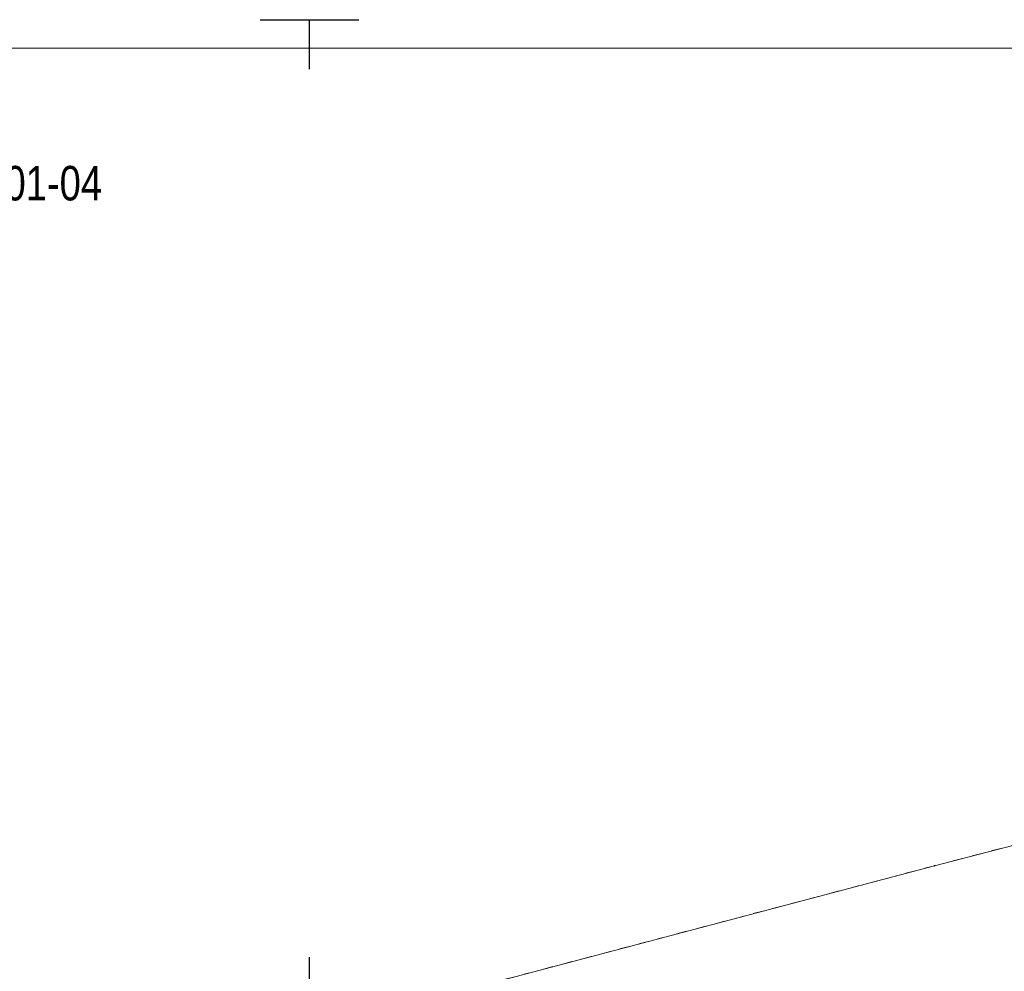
# Model space of a CAD drawing. Header units: metres. Extents: x 0 to 8432273, y 0 to 5705512.
# Tile 28 of 32: x 8403994 to 8404044, y 5705143 to 5705191. Entities that reach past the tile are written whole.
import ezdxf

# ---------------------------------------------------------------- set-up
doc = ezdxf.new("R2010")
doc.units = ezdxf.units.M
doc.header["$MEASUREMENT"] = 0
doc.linetypes.add('219-500', pattern=[0])
doc.linetypes.add('egug-500', pattern=[1, 0.5, -0.5])
doc.layers.get('0').update_dxf_attribs({"color": 250, "linetype": 'CONTINUOUS', "lineweight": 100})
for name, color, linetype in [('203-punkt graniczny', 7, 'CONTINUOUS'), ('208-opis obrębu', 7, 'CONTINUOUS'), ('218-kontur użytku gruntowego', 7, 'CONTINUOUS'), ('219-działka ewidencyjna', 7, 'CONTINUOUS'), ('Wstawianie ramki sekcyjnej z opisem', 7, 'CONTINUOUS')]:
    doc.layers.add(name, color=color, linetype=linetype)
doc.layers.add('PL_AR_01-MAPA', color=7, linetype='CONTINUOUS', lineweight=15)
doc.layers.add('PL_AR_01-MAPA dwg', color=7, linetype='CONTINUOUS', lineweight=15)
doc.styles.get("Standard").update_dxf_attribs({"font": 'arial.ttf', "width": 0.75})
picture_1 = doc.add_image_def('image1.jpg', size_in_pixel=(7008, 9952))

# ---------------------------------------------------------------- blocks, each defined once
blk = doc.blocks.new('203')
at = {"linetype": 'Continuous', "lineweight": 0}
h = blk.add_hatch(color=0, dxfattribs=at)
edge = h.paths.add_edge_path()
edge.add_arc((0, 0), 0.045, 0, 360)
blk = doc.blocks.new('RAMKA500K')
at = {"color": 0}
for p, q in [((247.5, 250), (252.5, 250)), ((250, 247.5), (250, 250)), ((250, 197.5), (250, 202.5))]:
    blk.add_line(p, q, dxfattribs=at)
blk = doc.blocks.new('MDCP')
at = {"layer": '218-kontur użytku gruntowego', "color": 3, "linetype": 'egug-500', "lineweight": 18, "flags": 128}
for points in [[(8404056.123, 5705152.627), (8404040.183, 5705148.487)], [(8404040.183, 5705148.487), (8404014.963, 5705141.817)]]:
    blk.add_lwpolyline(points, dxfattribs=at)
at = {"layer": '219-działka ewidencyjna', "color": 7, "linetype": '219-500', "lineweight": 18, "flags": 128}
for points in [[(8404040.183, 5705148.487), (8404056.123, 5705152.627)], [(8404014.963, 5705141.817), (8404040.183, 5705148.487)]]:
    blk.add_lwpolyline(points, dxfattribs=at)
at = {"layer": '203-punkt graniczny', "color": 7, "linetype": 'Continuous', "lineweight": 18}
blk.add_blockref('203', (8404040.183, 5705148.487), dxfattribs=at)
at = {"layer": 'Wstawianie ramki sekcyjnej z opisem', "color": 7, "linetype": 'Continuous', "lineweight": 13}
blk.add_blockref('RAMKA500K', (8403758.513, 5704941.357), dxfattribs=at)
at = {"layer": '208-opis obrębu', "color": 7, "linetype": 'Continuous', "lineweight": 35, "width": 0.79}
blk.add_text('[146518_8.0104] 6-01-04', height=1.75, dxfattribs=at).set_placement((8403976.313, 5705182.198))

msp = doc.modelspace()

# ---------------------------------------------------------------- block references
at = {"layer": 'PL_AR_01-MAPA dwg', "linetype": 'Continuous'}
msp.add_blockref('MDCP', (0, 0), dxfattribs=at)

# ---------------------------------------------------------------- pictures from other files: only their frames are drawn
at = {"layer": 'PL_AR_01-MAPA', "linetype": 'Continuous'}
image = msp.add_image(picture_1, insert=(8403847.799, 5705189.909), size_in_units=(148.336, 210.651), rotation=-90, dxfattribs=at)
image.dxf.flags = 7

doc.saveas('drawing.dxf')
